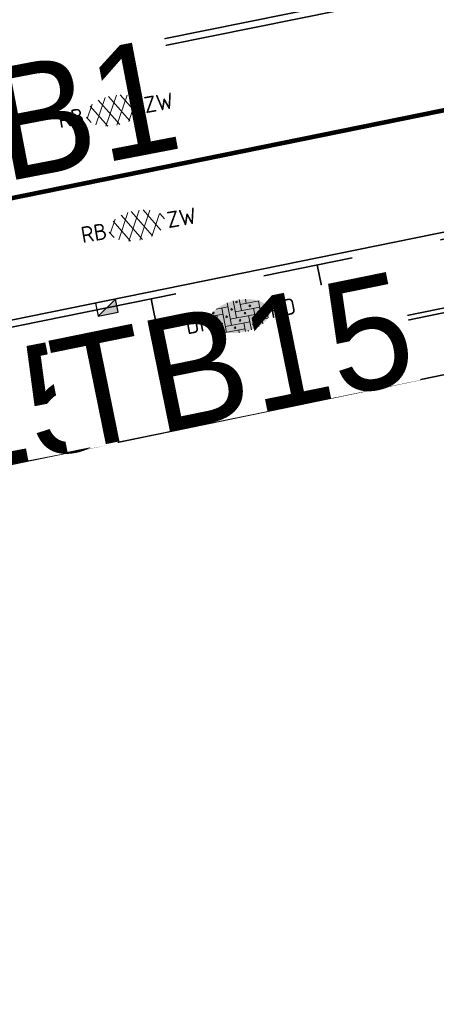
# Model space of a CAD drawing. Header units: metres. Extents: x 0 to 269924, y 0 to 933292.
# Tile 211 of 247: x 135349 to 135359, y 466710 to 466732. Entities that reach past the tile are written whole.
import ezdxf
from ezdxf import colors
from ezdxf.entities.mleader import LeaderData, LeaderLine
from ezdxf.enums import TextEntityAlignment as Align
from ezdxf.math import Vec2, Vec3

# ---------------------------------------------------------------- set-up
doc = ezdxf.new("R2018")
doc.units = ezdxf.units.M
for name, pattern in [('VH-OPSLUITBAND_100X200', [16, 8, -2, 4, -2]), ('VH-OPSLUITBAND_150X250', [24, 16, -2, 4, -2]), ('VH-TROTTOIRBAND_130-150', [15, 5, -2, 2, -2, 2, -2]), ('XX-HIDDEN', [4, 2, -2]), ('XX-PROJECTGRENS', [18, 12, -3, 0, -3])]:
    doc.linetypes.add(name, pattern=pattern)
for name, color, linetype, lineweight in [('N-WE-KG-GRENS_PROJECT-G', 7, 'XX-PROJECTGRENS', 35), ('N-WE-RI-HWA_PUTNUMMER-T25', 7, 'Continuous', 25), ('N-WE-VH-KANTOPSLUITING-T18', 10, 'Continuous', 18), ('N-WE-VH-KANTOPSLUITING_OPSLUITBAND_100X200-G', 150, 'VH-OPSLUITBAND_100X200', 35), ('N-WE-VH-KANTOPSLUITING_OPSLUITBAND_150X250-G', 150, 'VH-OPSLUITBAND_150X250', 35), ('N-WE-VH-KANTOPSLUITING_TROTTOIRBAND_130 150-G', 210, 'VH-TROTTOIRBAND_130-150', 35), ('N-WE-VH-KANTOPSLUITING_VERLOOPBAND-T18', 10, 'Continuous', 18), ('N-WE-VH-KANTOPSLUITING_VOORKANTBAND-G', 50, 'Continuous', 35), ('N-WE-VH-MATERIAALGRENS-G', 7, 'XX-HIDDEN', 35), ('N-WE-VH-VERHARDING-T18', 10, 'Continuous', 18), ('N-WE-VH-VERHARDING_ASFALT-S', 7, 'Continuous', 18), ('N-WE-VH-VERHARDING_STRAATBAKSTEEN-S', 7, 'Continuous', 18), ('N-WE-VW-MARKERING_LANGS_STREEP_DOORGETROKKEN-G', 7, 'Continuous', 13)]:
    doc.layers.add(name, color=color, linetype=linetype, lineweight=lineweight)
doc.layers.add('N-WE-RI-HWA_KOLK-S', color=150, linetype='Continuous', lineweight=25, true_color=0x007fff)
doc.styles.add('NLCS-ISO', font='NLCS-ISO.ttf')
doc.styles.add('NLCS-ISO-M200-T18', font='NLCS-ISO.ttf', dxfattribs={"height": 0.36})
doc.styles.add('NLCS-ISO-M200-T25', font='NLCS-ISO.ttf', dxfattribs={"height": 0.5})
doc.styles.get("Standard").update_dxf_attribs({"font": 'romand.shx'})

# ---------------------------------------------------------------- blocks, each defined once
blk = doc.blocks.new('*U205')
at = {"lineweight": 30, "flags": 106}
blk.add_attdef('OB', text='', height=0.36, dxfattribs=at).set_placement((0, 0.1), align=Align.BOTTOM_CENTER)
blk = doc.blocks.new('N-SRI-KOLK_TROTTOIR-SO')
blk.add_hatch(color=256).paths.add_polyline_path([(1.125, 1.5), (-1.125, 1.5), (-1.125, 0)])
blk.add_line((-1.125, 0), (1.125, 1.5))
at = {"flags": 128}
blk.add_lwpolyline([(-1.125, 0), (1.125, 0), (1.125, 1.5), (-1.125, 1.5)], close=True, dxfattribs=at)
blk = doc.blocks.new('SVH-ASFALT_KL-SO')
at = {"ltscale": 0.1}
for p, q in [((-2.51, -1.23), (-0.92, 1.53)), ((0.09, -1.73), (-1.71, 1.38)), ((-1.45, -1.61), (0.37, 1.54)), ((1.26, -1.54), (-0.53, 1.56)), ((-0.24, -1.74), (1.52, 1.29)), ((2.29, -1.09), (0.8, 1.48)), ((-3.32, -0.4), (-2.47, 1.08)), ((-1.25, -1.65), (-2.73, 0.92)), ((1.15, -1.58), (2.49, 0.75)), ((2.91, 0.06), (2.53, 0.71)), ((-2.96, -0.91), (-3.37, -0.2))]:
    blk.add_line(p, q, dxfattribs=at)
at = {"style": 'NLCS-ISO'}
blk.add_attdef('FUNCTIE_VERHARDING', text='', height=1.8, dxfattribs=at).set_placement((-3.62, -0.09), align=Align.MIDDLE_RIGHT)
blk.add_attdef('KLEUR', text='', height=1.8, dxfattribs=at).set_placement((3.17, -0.09), align=Align.MIDDLE_LEFT)
at = {"style": 'NLCS-ISO', "flags": 1}
blk.add_attdef('FUNCTIE', text='', height=1.8, dxfattribs=at).set_placement((0.12, -3.58), align=Align.MIDDLE_CENTER)
blk = doc.blocks.new('SVH-SBS_DIKFORMAAT_ELLEBOOG_KL-SO')
h = blk.add_hatch(color=254)
edge = h.paths.add_edge_path()
edge.add_ellipse((1.09, 0.12), major_axis=(3.39, 0), ratio=0.533267, start_angle=0, end_angle=360)
for p, q in [((-1.35, 1.38), (0, 1.38)), ((-0.69, 1.38), (-0.69, -1.38)), ((0, 1.84), (0, -0.69)), ((0.69, 1.92), (0.69, 0)), ((1.38, 1.93), (1.38, 0.69)), ((1.38, 1.38), (3.54, 1.38)), ((2.07, 1.86), (2.07, 1.38)), ((3.45, 1.38), (3.45, -1.18)), ((-2.3, 0), (-1.38, 0)), ((-2.13, 0.69), (-0.69, 0.69)), ((-1.38, 0.69), (-1.38, -1.12)), ((0, 0), (2.76, 0)), ((0.69, 0.69), (3.45, 0.69)), ((2.76, 0.69), (2.76, -1.45)), ((4.14, 0.92), (4.14, -0.67)), ((4.14, 0), (4.48, 0)), ((-2.07, 0), (-2.07, -0.54)), ((-0.69, -0.69), (2.07, -0.69)), ((1.38, -0.69), (1.38, -1.68)), ((2.07, 0), (2.07, -1.61)), ((3.45, -0.69), (4.12, -0.69)), ((-0.8, -1.38), (1.38, -1.38)), ((0.69, -1.38), (0.69, -1.67)), ((2.76, -1.38), (2.98, -1.38))]:
    blk.add_line(p, q)
for centre in [(0.34, 1.03), (1.03, 1.72), (2.41, 1.03), (-0.35, 0.34), (1.72, 0.34), (3.79, 0.34), (-1.04, -0.35), (0.34, -1.04), (1.03, -0.35), (2.41, -1.04), (3.11, -0.35)]:
    blk.add_circle(centre, 0.0881)
for centre, start, end in [((-1.73, 1.03), 158.9124, 101.1902), ((1.72, -1.73), 59.0911, 132.3433)]:
    blk.add_arc(centre, 0.0881, start, end)
at = {"style": 'NLCS-ISO'}
blk.add_attdef('FORMAAT', text='', height=1.8, dxfattribs=at).set_placement((-2.3, 0.12), align=Align.MIDDLE_RIGHT)
blk.add_attdef('KLEUR', text='', height=1.8, dxfattribs=at).set_placement((4.49, 0.12), align=Align.MIDDLE_LEFT)
at = {"style": 'NLCS-ISO', "flags": 1}
blk.add_attdef('FUNCTIE', text='', height=1.8, dxfattribs=at).set_placement((0.12, -3.58), align=Align.MIDDLE_CENTER)
blk = doc.blocks.new('*U141')
at = {"lineweight": 30, "flags": 106}
blk.add_attdef('OB', text='', height=0.36, dxfattribs=at).set_placement((0, 0.1), align=Align.BOTTOM_CENTER)

msp = doc.modelspace()

# ---------------------------------------------------------------- linework, layer by layer
at = {"layer": 'N-WE-KG-GRENS_PROJECT-G', "flags": 128}
msp.add_lwpolyline([(133942.152, 466524.013), (133955.533, 466522.507), (133956.145, 466521.626), (133962.811, 466521.355), (133963.543, 466522.67), (133965.054, 466522.563), (133965.551, 466521.193), (133981.5, 466520.334), (133981.565, 466520.896), (133982.028, 466520.86), (133994.134, 466520.33), (133994.151, 466519.671), (134009.067, 466519.478), (134013.911, 466519.512), (134027.732, 466519.636), (134028.693, 466519.554), (134034.796, 466519.611), (134050.86, 466519.659), (134068.501, 466520.152), (134071.254, 466520.237), (134077.26, 466520.692), (134094.041, 466522.635), (134101.385, 466523.282), (134101.428, 466523.91), (134128.995, 466527.092), (134141.938, 466528.627), (134148.421, 466529.392), (134148.476, 466529.087), (134157.108, 466530.24), (134157.762, 466530.339), (134157.953, 466529.076), (134163.706, 466529.946), (134172.69, 466531.055), (134201.838, 466535.069), (134202.197, 466534.878), (134203.304, 466535.042), (134208.161, 466535.722), (134214.682, 466536.673), (134215.15, 466536.846), (134235.766, 466539.754), (134239.587, 466540.449), (134251.117, 466542.218), (134251.536, 466542.09), (134264.479, 466543.833), (134264.487, 466544.317), (134273.56, 466545.641), (134273.608, 466545.287), (134285.679, 466546.863), (134299.118, 466548.971), (134309.192, 466550.345), (134329.805, 466553.659), (134341.526, 466555.206), (134346.97, 466556.112), (134351.977, 466556.025), (134358.949, 466556.887), (134359.186, 466557.313), (134365.426, 466557.917), (134389.225, 466560.758), (134395.395, 466561.519), (134400.633, 466562.019), (134418.638, 466563.907), (134426.404, 466566.343), (134432.472, 466567.14), (134437.532, 466567.422), (134444.848, 466568.25), (134448.277, 466568.388), (134484.594, 466572.762), (134486.539, 466572.966), (134490.599, 466573.546), (134498.499, 466574.536), (134514.318, 466576.701), (134542.397, 466581.367), (134546.702, 466582.122), (134551.593, 466582.441), (134551.871, 466583.179), (134557.906, 466584.406), (134558.276, 466584.115), (134567.36, 466586.004), (134582.717, 466588.715), (134583.108, 466588.972), (134590.444, 466590.398), (134630.038, 466598.271), (134633.264, 466598.923), (134632.087, 466604.993), (134646.051, 466607.537), (134647.414, 466607.429), (134666.972, 466611.405), (134675.342, 466617.463), (134674.819, 466607.593), (134696.995, 466610.537), (134702.172, 466611.327), (134706.525, 466612.071), (134709.085, 466612.323), (134712.087, 466612.776), (134715, 466613.203), (134716.349, 466613.229), (134723.364, 466613.968), (134738.981, 466616.639), (134746.062, 466617.28), (134746.09, 466616.641), (134760.121, 466618.861), (134759.993, 466619.829), (134768.446, 466621.137), (134784.615, 466623.738), (134787.541, 466625.072), (134796.772, 466626.479), (134796.899, 466625.715), (134813.878, 466628.545), (134820.226, 466629.584), (134847.68, 466634.234), (134881.79, 466639.204), (134881.926, 466639.532), (134884.43, 466640.009), (134893.797, 466641.711), (134903.085, 466643.328), (134904.138, 466643.527), (134920.265, 466646.374), (134921.332, 466646.578), (134937.367, 466649.518), (134938.501, 466649.708), (134961.555, 466654.096), (134967.764, 466655.262), (134974.722, 466656.563), (134984.23, 466658.491), (134992.023, 466659.998), (134995.809, 466660.766), (135000.442, 466661.693), (135009.695, 466663.648), (135010.659, 466663.869), (135018.832, 466665.618), (135021.92, 466666.314), (135034.093, 466668.943), (135034.161, 466668.769), (135043.8, 466670.832), (135059.084, 466674.02), (135068.771, 466676.078), (135083.089, 466679.034), (135091.902, 466680.993), (135097.488, 466682.166), (135104.831, 466683.651), (135116.534, 466686.231), (135119.892, 466686.792), (135126.3, 466688.013), (135127.347, 466688.196), (135130.448, 466688.891), (135135.602, 466689.887), (135140.19, 466691.518), (135166.592, 466696.94), (135182.368, 466700.724), (135201.902, 466704.748), (135203.941, 466705.082), (135209.867, 466705.957), (135217.801, 466707.782), (135228.821, 466709.933), (135242.391, 466712.598), (135277.698, 466719.723), (135279.457, 466720.111), (135279.55, 466721.578), (135288.178, 466723.073), (135350.963, 466735.305), (135501.986, 466763.685), (135501.162, 466761.839), (135525.132, 466766.833), (135533.639, 466768.672), (135569.042, 466775.188), (135582.767, 466777.378), (135584.022, 466777.634), (135585.675, 466776.264, 0.01918), (135652.451, 466792.01), (135652.891, 466793.457), (135660.981, 466795.919), (135661.574, 466796.074), (135664.481, 466796.836), (135665.946, 466796.651), (135673.558, 466799.328), (135680.977, 466801.739), (135687.276, 466804.201), (135692.547, 466806.295), (135705.432, 466809.743), (135712.094, 466810.706), (135728.145, 466817.035), (135760.285, 466825.832), (135773.458, 466829.179), (135789.116, 466834.08), (135813.029, 466842.892), (135823.352, 466846.718), (135839.426, 466852.91), (135860.96, 466860.89), (135867.928, 466863.26), (135895.199, 466872.784), (135899.312, 466861.8), (135873.359, 466852.082), (135873.188, 466848.843), (135867.814, 466846.669), (135856.104, 466842.036), (135847.253, 466838.505), (135830.033, 466832.514), (135818.854, 466828.652), (135812.865, 466826.949), (135808.959, 466825.804), (135805.053, 466824.658), (135770.731, 466814.307), (135766.971, 466812.016), (135761.879, 466808.079), (135757.591, 466807.133), (135743.839, 466803.566), (135724.075, 466798.35), (135721.275, 466798.229), (135720.422, 466801.401), (135715.133, 466799.834), (135698.553, 466794.754), (135698.279, 466793.693), (135686.038, 466790.352), (135686.038, 466789.248), (135686.038, 466787.562), (135681.985, 466786.092), (135677.719, 466785.319), (135623.458, 466770.711), (135607.41, 466767.662), (135584.355, 466763.142), (135577.091, 466761.475), (135570.47, 466760.803), (135524.714, 466753.103), (135522.642, 466752.878), (135515.666, 466751.661), (135498.388, 466748.218), (135460.498, 466741.759), (135438.515, 466737.953), (135402.134, 466731.048), (135401.842, 466732.671), (135396.111, 466731.637), (135390.927, 466730.659), (135374.008, 466727.423), (135342.463, 466720.896), (135337.831, 466720.249), (135332.781, 466719.412), (135316.41, 466716.549), (135312.764, 466716.512), (135301.04, 466714.003), (135296.667, 466713.077), (135288.078, 466711.338), (135288.031, 466710.414), (135288.066, 466708.643), (135283.612, 466707.738), (135244.114, 466700.084), (135242.59, 466702.114), (135218.779, 466697.088), (135216.4, 466696.736), (135207.126, 466694.996), (135197.842, 466693.22), (135196.987, 466690.777), (135188.214, 466689.009), (135186.218, 466690.919), (135157.953, 466685.339), (135157.545, 466682.623), (135152.388, 466681.564), (135151.517, 466683.806), (135135.729, 466680.62), (135134.464, 466677.149), (135128.184, 466675.854), (135125.788, 466678.571), (135109.606, 466675.114), (135107.871, 466673.543), (135107.871, 466672.134), (135099.469, 466670.442), (135080.265, 466666.625), (135079.406, 466666.151), (135069.61, 466664.202), (135057.638, 466661.759), (135035.803, 466657.155), (135033.723, 466658.689), (135013.618, 466654.679), (135014.198, 466652.086), (135012.612, 466651.731), (135012.176, 466654.16), (134999.525, 466651.581), (134981.058, 466648.065), (134978.74, 466647.609), (134978.586, 466647.723), (134973.29, 466646.777), (134967.912, 466645.754), (134966.071, 466645.409), (134952.75, 466642.776), (134952.592, 466643.577), (134951.246, 466643.315), (134944.955, 466642.097), (134940.872, 466641.345), (134939.907, 466640.789), (134925.329, 466637.906), (134925.171, 466637.877), (134925.333, 466636.966), (134925.553, 466635.733), (134922.159, 466635.157), (134921.983, 466636.201), (134920.712, 466635.973), (134906.644, 466633.431), (134906.509, 466633.768), (134899.927, 466632.517), (134896.041, 466630.574), (134862.297, 466626.202), (134861.423, 466623.924), (134854.723, 466622.819), (134853.222, 466624.597), (134834.721, 466621.381), (134818.755, 466618.638), (134803.128, 466616.182), (134801.097, 466614.744), (134787.48, 466613.242), (134768.983, 466610.888), (134755.14, 466609.258), (134754.957, 466609.237), (134754.786, 466610.217), (134731.872, 466606.359), (134713.4, 466603.055), (134699.607, 466600.717), (134685.428, 466598.156), (134675.878, 466596.194), (134672.276, 466595.656), (134668.91, 466595.016), (134645.926, 466591.058), (134638.577, 466590.001), (134611.474, 466584.899), (134601.717, 466583.131), (134600.6, 466582.901), (134592.762, 466581.44), (134575.118, 466578.109), (134569.726, 466577.127), (134558.057, 466574.923), (134547.369, 466573.132), (134538.23, 466571.522), (134531.355, 466570.551), (134524.272, 466569.346), (134519.026, 466568.326), (134515.39, 466567.719), (134505.384, 466563.341), (134500.986, 466562.643), (134495.881, 466561.909), (134495.823, 466562.312), (134492.204, 466563.642), (134484.398, 466562.518), (134478.905, 466561.786), (134469.843, 466560.533), (134464.536, 466559.742), (134456.919, 466558.745), (134448.033, 466557.687), (134433.208, 466556.61), (134412.104, 466554.577), (134407.553, 466554.101), (134387.467, 466551.741), (134381.785, 466550.955), (134364.962, 466548.659), (134360.191, 466548.481), (134354.944, 466547.628), (134324.113, 466542.837), (134319.685, 466541.923), (134312.466, 466540.844), (134307.061, 466539.9), (134305.527, 466540.739), (134283.993, 466537.831), (134278.004, 466536.268), (134260.392, 466533.941), (134253.899, 466532.65), (134244.867, 466531.618), (134227.961, 466528.835), (134196.876, 466524.748), (134191.294, 466524.652), (134189.441, 466519.487), (134180.543, 466523.251), (134138.079, 466517.961), (134135.279, 466517.668), (134120.646, 466515.791), (134115.858, 466514.998), (134094.415, 466512.788), (134094.483, 466512.133), (134077.905, 466510.692), (134056.132, 466509.19), (134043.898, 466509.02), (134033.049, 466509.242), (134023.923, 466509.529), (134011.048, 466510.262), (134011.12, 466510.989), (133978.031, 466511.971), (133977.492, 466511.386), (133976.525, 466511.415), (133970.93, 466511.61), (133940.859, 466512.853), (133936.339, 466513.04), (133926.354, 466513.566), (133918.767, 466513.929), (133914.845, 466514.016), (133909.555, 466514.279), (133907.78, 466514.373), (133898.183, 466514.701), (133889.291, 466514.99), (133877.411, 466515.387), (133865.169, 466516.189), (133858.598, 466516.511), (133853.557, 466516.784), (133840.824, 466517.534), (133833.647, 466517.757), (133833.706, 466517.421), (133832.853, 466517.458), (133826.979, 466517.575), (133808.076, 466518.296), (133803.308, 466518.179), (133802.56, 466518.555), (133780.072, 466520.153), (133779.6, 466519.291), (133774.066, 466519.538), (133773.735, 466520.559), (133740.527, 466522.642), (133713.376, 466524.159), (133705.703, 466524.636), (133705.709, 466526.266), (133685.059, 466527.583), (133660.563, 466529.253), (133639.129, 466529.346), (133622.453, 466530.286), (133616.388, 466530.543), (133614.494, 466530.624), (133604.393, 466531.597), (133597.464, 466531.465), (133574.3, 466531.955), (133566.695, 466531.543), (133561.32, 466531.616), (133554.142, 466531.627), (133545.309, 466531.719), (133535.509, 466531.795), (133530.483, 466531.897), (133499.098, 466532.845), (133498.91, 466530.624), (133497.604, 466522.359), (133448.566, 466524.379), (133448.421, 466522.59), (133414.567, 466524.034), (133414.497, 466533.241), (133401.904, 466533.723), (133353.812, 466535.745), (133352.26, 466536.139), (133333.107, 466536.524), (133333.343, 466545.829), (133369.152, 466544.714), (133381.325, 466544.396), (133400.699, 466543.637), (133404.005, 466543.551), (133435.456, 466542.61), (133435.456, 466542.277), (133451.526, 466541.628), (133467.883, 466541.235), (133477.659, 466542.034), (133509.103, 466541.442), (133515.138, 466541.284), (133519.939, 466540.992), (133525.525, 466540.798), (133532.518, 466540.097), (133548.147, 466539.778), (133548.297, 466540.601), (133555.22, 466540.722), (133564.265, 466540.558), (133565.06, 466540.188), (133570.074, 466540.025), (133574.07, 466539.875), (133576.623, 466539.795), (133577.163, 466540.007), (133601.21, 466539.677), (133602.809, 466541.635), (133610.483, 466541.448), (133611.878, 466539.353), (133618.8, 466539.154), (133622.331, 466538.943), (133622.362, 466539.485), (133627.247, 466539.274), (133627.305, 466538.709), (133642.487, 466537.733), (133654.92, 466537.235), (133674.71, 466536.649), (133674.766, 466536.962), (133682.638, 466536.639), (133685.084, 466535.631), (133701.924, 466534.36), (133703.6, 466534.856), (133708.504, 466534.396), (133731.895, 466532.391), (133737.992, 466531.942), (133749.854, 466530.901), (133752.15, 466530.77), (133756.921, 466530.655), (133767.535, 466530.109), (133779.853, 466530.016), (133787.77, 466529.934), (133810.905, 466528.967), (133832.384, 466528.238), (133837.192, 466527.837), (133897.841, 466525.036)], format="xyb", close=True, dxfattribs=at)
at = {"layer": 'N-WE-VH-KANTOPSLUITING_OPSLUITBAND_100X200-G', "flags": 128}
msp.add_lwpolyline([(135197.656, 466693.529), (135202.437, 466694.498), (135202.319, 466695.086), (135202.904, 466695.205), (135205.063, 466695.641), (135205.182, 466695.052), (135216.963, 466697.431), (135216.845, 466698.019), (135219.589, 466698.573), (135219.708, 466697.985), (135221.591, 466698.365), (135235.046, 466701.072), (135242.614, 466702.582), (135244.241, 466700.414), (135287.543, 466708.806), (135287.703, 466711.88), (135291.924, 466712.69), (135299.97, 466714.255), (135308.48, 466715.918), (135312.296, 466716.651), (135316.875, 466717.484), (135317.31, 466717.567), (135317.908, 466717.155), (135329.071, 466719.215), (135331.421, 466720.275), (135347.259, 466723.315), (135348.251, 466723.506), (135389.342, 466731.869), (135391.08, 466730.739)], dxfattribs=at)
at = {"layer": 'N-WE-VH-KANTOPSLUITING_OPSLUITBAND_150X250-G', "flags": 128}
msp.add_lwpolyline([(135346.882, 466730.579), (135379.411, 466737.136)], dxfattribs=at)
at = {"layer": 'N-WE-VH-KANTOPSLUITING_TROTTOIRBAND_130 150-G'}
msp.add_lwpolyline([(135345.976, 466724.698), (135346.958, 466724.887), (135347.449, 466724.981), (135347.94, 466725.075), (135386.988, 466733.023)], dxfattribs=at)
at = {"layer": 'N-WE-VH-KANTOPSLUITING_VOORKANTBAND-G'}
for points in [[(135346.911, 466730.432), (135379.44, 466736.988)], [(135203.676, 466696.84), (135220.455, 466700.227), (135270.43, 466710.208), (135284.862, 466713.08), (135290.505, 466714.2), (135291.592, 466714.409), (135299.635, 466715.973), (135308.147, 466717.637), (135311.975, 466718.371), (135314.1, 466718.758), (135314.35, 466718.802), (135314.612, 466718.851), (135316.554, 466719.204), (135346.929, 466725.034), (135347.911, 466725.223), (135396.529, 466735.118)], [(135205.26, 466695.17), (135216.846, 466697.509), (135216.727, 466698.097), (135219.667, 466698.691), (135219.786, 466698.103), (135221.572, 466698.463), (135235.027, 466701.17), (135242.657, 466702.692), (135244.283, 466700.524), (135287.447, 466708.889), (135287.608, 466711.963), (135291.905, 466712.789), (135299.951, 466714.353), (135308.461, 466716.017), (135312.278, 466716.749), (135316.857, 466717.582), (135317.332, 466717.673), (135317.931, 466717.261), (135329.041, 466719.311), (135331.39, 466720.371), (135347.24, 466723.414), (135348.231, 466723.604), (135389.362, 466731.975)]]:
    msp.add_lwpolyline(points, dxfattribs=at)
at = {"layer": 'N-WE-VH-MATERIAALGRENS-G', "elevation": -0.12}
msp.add_lwpolyline([(135356.282, 466725.242), (135355.982, 466726.712)], dxfattribs=at)
at = {"layer": 'N-WE-VH-MATERIAALGRENS-G'}
msp.add_lwpolyline([(135352.591, 466724.491), (135352.292, 466725.961)], dxfattribs=at)
at = {"layer": 'N-WE-VW-MARKERING_LANGS_STREEP_DOORGETROKKEN-G', "ltscale": 5, "const_width": 0.1, "flags": 128}
msp.add_lwpolyline([(135347.411, 466727.827), (135387.424, 466735.958)], dxfattribs=at)

# ---------------------------------------------------------------- block references
at = {"layer": 'N-WE-RI-HWA_KOLK-S', "xscale": 0.2, "yscale": 0.2, "zscale": 0.2, "rotation": 191.474271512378}
msp.add_blockref('N-SRI-KOLK_TROTTOIR-SO', (135351.282, 466725.909), dxfattribs=at)
at = {"layer": 'N-WE-VH-KANTOPSLUITING-T18'}
ref = msp.add_blockref('*U141', (135342.707, 466723.501), dxfattribs=dict(at, rotation=10.86534091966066))
lines = msp.add_mtext('OB15', dxfattribs={"layer": '0', "insert": (135342.688, 466723.599), "char_height": 2.5, "attachment_point": 1, "rotation": 10.8653, "bg_fill": 3, "box_fill_scale": 1, "bg_fill_color": 256, "bg_fill_transparency": 0})
ref.add_attrib('OB', '', (135342.688, 466723.599), dxfattribs={"flags": 36}).embed_mtext(lines)
at = {"layer": 'N-WE-VH-KANTOPSLUITING_VERLOOPBAND-T18'}
ref = msp.add_blockref('*U205', (135346.392, 466730.485, -0.223), dxfattribs=dict(at, rotation=10.86534092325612))
lines = msp.add_mtext('VB1', dxfattribs={"layer": '0', "insert": (135346.373, 466730.583, -0.223), "char_height": 2.5, "attachment_point": 1, "rotation": 10.8653, "bg_fill": 3, "box_fill_scale": 1, "bg_fill_color": 256, "bg_fill_transparency": 0})
ref.add_attrib('OB', '', (135346.373, 466730.583, -0.223), dxfattribs={"flags": 44}).embed_mtext(lines)
ref = msp.add_blockref('*U205', (135349.962, 466724.916), dxfattribs=dict(at, rotation=11.50464513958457))
lines = msp.add_mtext('TB15', dxfattribs={"layer": '0', "insert": (135349.942, 466725.013), "char_height": 2.5, "attachment_point": 1, "rotation": 11.5046, "bg_fill": 3, "box_fill_scale": 1, "bg_fill_color": 256, "bg_fill_transparency": 0})
ref.add_attrib('OB', '', (135349.942, 466725.013), dxfattribs={"flags": 4}).embed_mtext(lines)
at = {"layer": 'N-WE-VH-VERHARDING_ASFALT-S'}
ref = msp.add_blockref('SVH-ASFALT_KL-SO', (135351.512, 466730.159), dxfattribs=dict(at, xscale=0.1999999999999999, yscale=0.1999999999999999, zscale=0.1999999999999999, rotation=11.24932349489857))
ref.add_attrib('FUNCTIE_VERHARDING', 'RB', dxfattribs={"layer": '0', "height": 0.36, "rotation": 9.8842, "style": 'NLCS-ISO'}).set_placement((135350.802, 466730.018), align=Align.MIDDLE_RIGHT)
ref.add_attrib('KLEUR', 'ZW', dxfattribs={"layer": '0', "height": 0.36, "rotation": 9.8842, "style": 'NLCS-ISO'}).set_placement((135352.139, 466730.251), align=Align.MIDDLE_LEFT)
ref = msp.add_blockref('SVH-ASFALT_KL-SO', (135352.02, 466727.609), dxfattribs=dict(at, xscale=0.1999999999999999, yscale=0.1999999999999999, zscale=0.1999999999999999, rotation=11.24932349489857))
ref.add_attrib('FUNCTIE_VERHARDING', 'RB', dxfattribs={"layer": '0', "height": 0.36, "rotation": 9.8842, "style": 'NLCS-ISO'}).set_placement((135351.309, 466727.468), align=Align.MIDDLE_RIGHT)
ref.add_attrib('KLEUR', 'ZW', dxfattribs={"layer": '0', "height": 0.36, "rotation": 9.8842, "style": 'NLCS-ISO'}).set_placement((135352.647, 466727.701), align=Align.MIDDLE_LEFT)
at = {"layer": 'N-WE-VH-VERHARDING_STRAATBAKSTEEN-S', "xscale": 0.2, "yscale": 0.2, "zscale": 0.2, "rotation": 10.83926338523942}
msp.add_blockref('SVH-SBS_DIKFORMAAT_ELLEBOOG_KL-SO', (135354.052, 466725.509), dxfattribs=at).add_auto_attribs({'FORMAAT': 'DF', 'KLEUR': 'RD'})

# ---------------------------------------------------------------- leaders
at = {"layer": 'N-WE-RI-HWA_PUTNUMMER-T25'}
ml = msp.add_multileader_mtext('Standard', dxfattribs=at)
ml.set_content('aanbrengen plateau 50km/u 10cm hoog', color=256, style='NLCS-ISO-M200-T25')
ml.set_leader_properties(color=256, linetype='ByLayer', lineweight=-1)
ml.build(insert=Vec2(0, 0))
ml.multileader.update_dxf_attribs({"text_left_attachment_type": 5, "text_right_attachment_type": 5, "dogleg_length": 0.5, "arrow_head_size": 0.5})
ctx = ml.context
ctx.base_point, ctx.char_height, ctx.arrow_head_size, ctx.landing_gap_size, ctx.plane_origin, ctx.plane_x_axis, ctx.plane_y_axis = Vec3(135347.058, 466737.21), 0.5, 0.5, 0.18, Vec3(135343.671, 466729.81), Vec3(0.989137, 0.146994), Vec3(-0.146994, 0.989137)
ctx.left_attachment, ctx.right_attachment = 5, 5
notes = []
notes.append((ctx, [(0, (1, 1, 0), (135346.563, 466737.136), (0.989137, 0.146994), 0.5, [(0, [(135343.671, 466729.81)], 0, [])])]))
ctx.mtext.insert, ctx.mtext.text_direction, ctx.mtext.flow_direction = Vec3(135347.14, 466737.879), Vec3(0.989137, 0.146994), 5
at = {"layer": 'N-WE-VH-VERHARDING-T18'}
ml = msp.add_multileader_mtext('Standard', dxfattribs=at)
ml.set_content('', color=256, style='NLCS-ISO-M200-T18')
ml.set_leader_properties(color=256, linetype='ByLayer', lineweight=-1)
ml.build(insert=Vec2(0, 0))
ml.multileader.update_dxf_attribs({"has_dogleg": 0, "text_left_attachment_type": 5, "text_right_attachment_type": 5, "dogleg_length": 0.36, "arrow_head_size": 0.36})
ctx = ml.context
ctx.base_point, ctx.char_height, ctx.arrow_head_size, ctx.landing_gap_size, ctx.plane_origin = Vec3(135697.392, 466805.766), 0.36, 0.36, 0.18, Vec3(135695.697, 466805.189)
ctx.left_attachment, ctx.right_attachment = 5, 5
notes.append((ctx, [(0, (0, 0, 0), (0, 0), (1, 0), 1, [])]))
ctx.mtext.insert, ctx.mtext.rotation, ctx.mtext.flow_direction = Vec3(135697.572, 466806.126), -0.147529, 5
for ctx, leaders in notes:
    for number, flags, end, landing, length, lines in leaders:
        leader = LeaderData()
        leader.index, (leader.has_last_leader_line, leader.has_dogleg_vector, leader.attachment_direction) = number, flags
        leader.last_leader_point, leader.dogleg_vector, leader.dogleg_length = Vec3(end), Vec3(landing), length
        for number, points, colour, breaks in lines:
            line = LeaderLine()
            line.index, line.vertices, line.color, line.breaks = number, Vec3.list(points), colors.encode_raw_color(colour), breaks
            leader.lines.append(line)
        ctx.leaders.append(leader)

doc.saveas('drawing.dxf')
